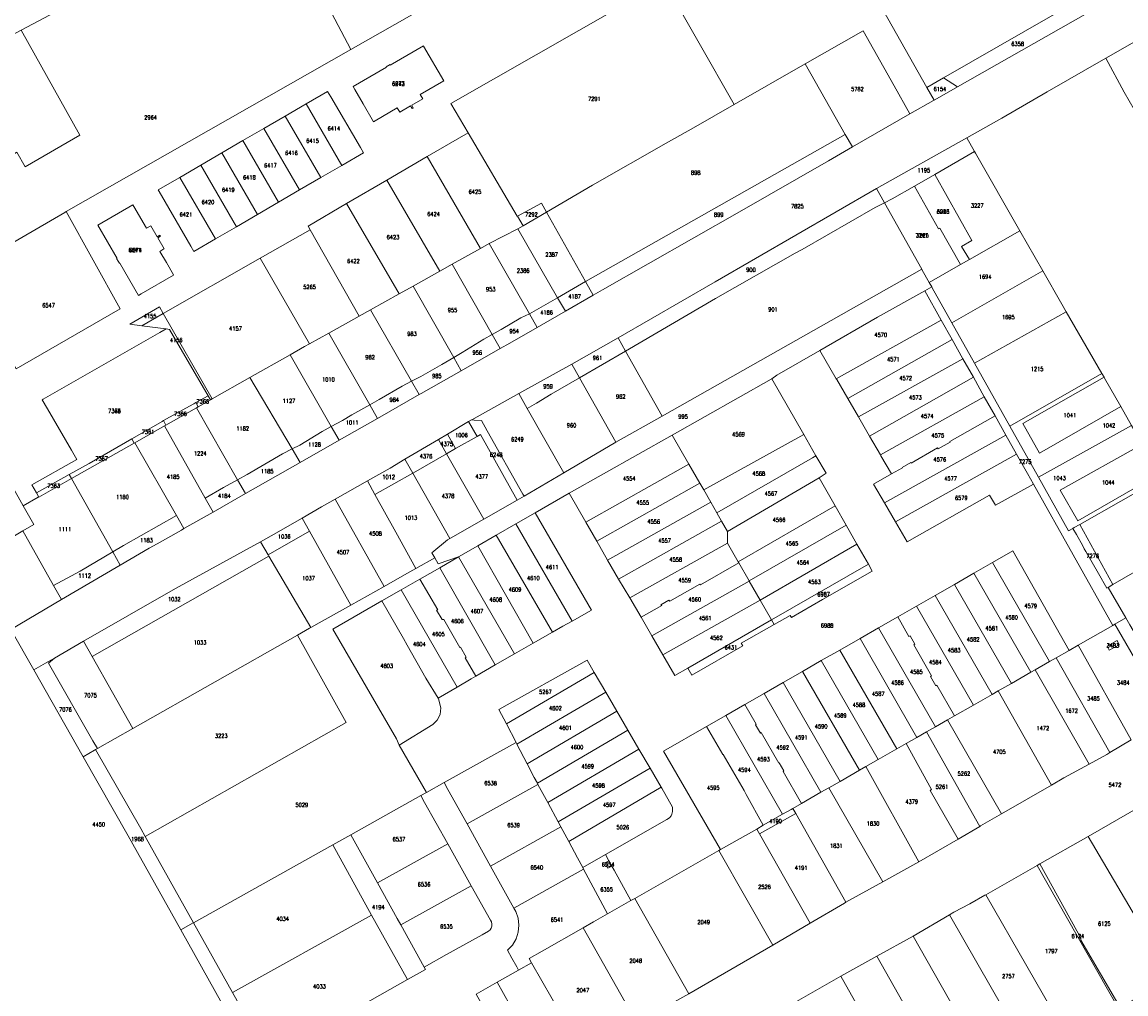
# Model space of a CAD drawing. Header units: metres. Extents: x 3 to 114181, y 112716 to 476231.
# Tile 13 of 90: x 111689 to 111961, y 475085 to 475324. Entities that reach past the tile are written whole.
import ezdxf
from ezdxf.enums import TextEntityAlignment as Align

# ---------------------------------------------------------------- set-up
doc = ezdxf.new("R2010")
doc.units = ezdxf.units.M
doc.header["$MEASUREMENT"] = 0
doc.layers.add('Kadasterperceelnummers', color=14, linetype='Continuous', lineweight=0)
doc.layers.add('Kadasterpercelen', color=14, linetype='Continuous', lineweight=13)
doc.styles.add('Style-STANDARD', font='STANDARD.shx')

msp = doc.modelspace()

# ---------------------------------------------------------------- linework, layer by layer
at = {"layer": 'Kadasterpercelen', "linetype": 'Continuous', "flags": 128}
for points in [[(111792.31, 475392.18), (111752.15, 475370), (111758.55, 475358.83), (111750.02, 475354.18), (111759.71, 475336.96), (111769.83, 475317.58), (111835.49, 475354.94), (111815.51, 475391.63), (111806.76, 475392.41), (111796.76, 475392.68)], [(111700.38, 475371.12), (111604.04, 475319.21), (111622.74, 475286.05), (111674.34, 475314.75), (111688.66, 475322.35), (111717.64, 475337.75), (111712.5, 475347.69)], [(111699.41, 475277.5), (111699.72, 475277.67), (111769.83, 475317.58), (111759.71, 475336.96), (111750.02, 475354.18), (111749.59, 475354.96), (111717.89, 475337.25), (111717.64, 475337.75), (111688.66, 475322.35), (111703.1, 475296.52), (111689.62, 475288.69), (111687.59, 475292.3), (111683.37, 475289.68), (111682.95, 475290.3), (111635.46, 475263.49), (111638.11, 475258.79), (111645.31, 475246.77), (111667.54, 475259)], [(111927.52, 475339.7), (111921.25, 475336.16), (111917.87, 475341.91), (111898.97, 475330.99), (111911.75, 475308.27), (111915.87, 475310.62), (111949, 475329.55), (111944.13, 475338.15), (111939.43, 475346.42), (111938.41, 475345.85), (111937.73, 475345.47)], [(111810.91, 475276.54), (111816.82, 475279.77), (111818.06, 475277.58), (111829.38, 475284.21), (111847.55, 475294.52), (111854.28, 475298.35), (111864.32, 475304.08), (111847.07, 475334.36), (111794.52, 475304.29), (111798.75, 475297.12), (111810.87, 475276.6)], [(111919.32, 475308.39), (111950.82, 475326.34), (111949, 475329.55), (111915.87, 475310.62)], [(111689.62, 475288.69), (111703.1, 475296.52), (111688.66, 475322.35), (111674.34, 475314.75), (111622.74, 475286.05), (111635.46, 475263.49), (111682.95, 475290.3), (111683.37, 475289.68), (111687.59, 475292.3)], [(111896.04, 475322.17), (111903.72, 475308.62), (111907.6, 475301.73), (111893.46, 475293.62), (111891.65, 475296.69), (111881.77, 475314.03)], [(111955.82, 475315.5), (111960.41, 475307.13), (111965.28, 475298.55), (111974.16, 475303.82), (111964.66, 475320.5)], [(111779.57, 475313.77), (111787.75, 475318.53), (111787.79, 475318.46), (111792.76, 475309.91), (111786.97, 475306.53), (111787.57, 475305.48), (111784.87, 475303.91), (111785.25, 475303.23), (111785.12, 475303.16), (111784.98, 475303.07), (111784.59, 475303.73), (111781.89, 475302.15), (111781.28, 475303.2), (111775.84, 475300.04), (111775.48, 475299.83), (111772.92, 475304.21), (111770.85, 475307.75), (111770.44, 475308.45), (111778.62, 475313.22), (111778.56, 475313.31), (111779.52, 475313.87)], [(111779.52, 475313.87), (111778.56, 475313.31), (111778.62, 475313.22), (111770.44, 475308.45), (111770.85, 475307.75), (111772.92, 475304.21), (111775.48, 475299.83), (111775.84, 475300.04), (111781.28, 475303.2), (111781.89, 475302.15), (111784.59, 475303.73), (111784.98, 475303.07), (111785.12, 475303.16), (111785.25, 475303.23), (111784.87, 475303.91), (111787.57, 475305.48), (111786.97, 475306.53), (111792.76, 475309.91), (111787.79, 475318.46), (111787.75, 475318.53), (111779.57, 475313.77)], [(111881.77, 475314.03), (111864.32, 475304.08), (111854.28, 475298.35), (111847.55, 475294.52), (111829.38, 475284.21), (111818.06, 475277.58), (111827.71, 475260.46), (111891.65, 475296.69)], [(111913.54, 475305.1), (111916.61, 475306.84), (111919.32, 475308.39), (111915.87, 475310.62), (111911.75, 475308.27)], [(111758.83, 475304.21), (111764.13, 475307.29), (111764.94, 475305.91), (111772.2, 475293.5), (111772.97, 475292.18), (111767.63, 475289.07)], [(111753.65, 475301.2), (111758.83, 475304.21), (111767.63, 475289.07), (111762.43, 475286.05)], [(111753.65, 475301.2), (111762.43, 475286.05), (111757.25, 475283.03), (111748.45, 475298.17)], [(111743.27, 475295.16), (111752.05, 475280.01), (111757.25, 475283.03), (111748.45, 475298.17)], [(111743.27, 475295.16), (111752.05, 475280.01), (111746.89, 475277), (111738.08, 475292.14)], [(111811.04, 475273.47), (111803.96, 475269.83), (111801.83, 475268.64), (111788.68, 475291.25), (111798.75, 475297.12), (111810.87, 475276.6), (111810.91, 475276.54), (111812.29, 475274.2)], [(111893.46, 475293.62), (111891.65, 475296.69), (111827.71, 475260.46), (111829.59, 475257.12), (111831.9, 475258.45), (111865.57, 475277.61), (111887.54, 475290.22)], [(111908.71, 475283.98), (111913.74, 475286.86), (111923.54, 475292.48), (111921.62, 475295.83), (111899.34, 475283.39), (111901.32, 475279.87), (111903.23, 475280.84)], [(111923.54, 475292.48), (111923.74, 475292.11), (111934.68, 475272.99), (111922.26, 475265.91), (111920.32, 475269.11), (111922.87, 475270.58), (111913.74, 475286.86)], [(111732.9, 475289.12), (111741.68, 475273.97), (111746.89, 475277), (111738.08, 475292.14)], [(111788.68, 475291.25), (111801.83, 475268.64), (111794.85, 475264.75), (111791.8, 475263.05), (111778.73, 475285.46)], [(111732.9, 475289.12), (111741.68, 475273.97), (111736.5, 475270.95), (111727.72, 475286.11)], [(111727.72, 475286.11), (111736.5, 475270.95), (111731.18, 475267.85), (111730.41, 475269.18), (111723.2, 475281.62), (111722.39, 475283.01)], [(111791.8, 475263.05), (111785.18, 475259.36), (111781.77, 475257.45), (111768.79, 475279.66), (111778.73, 475285.46)], [(111913.74, 475286.86), (111908.71, 475283.98), (111914.67, 475273.45), (111914.95, 475273.63), (111920.08, 475264.67), (111922.26, 475265.91), (111920.32, 475269.11), (111922.87, 475270.58)], [(111913.74, 475286.86), (111922.87, 475270.58), (111920.32, 475269.11), (111922.26, 475265.91), (111920.08, 475264.67), (111914.95, 475273.63), (111914.67, 475273.45), (111908.71, 475283.98)], [(111899.34, 475283.39), (111859.58, 475260.39), (111835.75, 475246.58), (111837.53, 475243.35), (111859.73, 475256.28), (111879.36, 475267.46), (111881.01, 475268.36), (111899.02, 475278.69), (111901.32, 475279.87)], [(111901.32, 475279.87), (111910.5, 475263.53), (111910.65, 475263.26), (111912.34, 475260.26), (111920.08, 475264.67), (111914.95, 475273.63), (111914.67, 475273.45), (111908.71, 475283.98), (111903.23, 475280.84)], [(111903.23, 475280.84), (111908.71, 475283.98), (111914.67, 475273.45), (111914.95, 475273.63), (111920.08, 475264.67), (111912.34, 475260.26), (111910.65, 475263.26), (111910.5, 475263.53), (111901.32, 475279.87)], [(111716.14, 475279.37), (111716.37, 475278.97), (111719.5, 475273.58), (111720.55, 475274.19), (111722.13, 475271.49), (111722.8, 475271.87), (111722.88, 475271.74), (111722.96, 475271.6), (111722.31, 475271.2), (111723.88, 475268.51), (111723.83, 475268.48), (111722.83, 475267.89), (111724.43, 475265.15), (111726.21, 475262.1), (111726.14, 475262.06), (111718.22, 475257.43), (111717.57, 475257.05), (111712.93, 475265.01), (111712.85, 475264.96), (111712.52, 475265.51), (111712.17, 475266.11), (111712.26, 475266.17), (111707.49, 475274.35)], [(111707.49, 475274.35), (111712.26, 475266.17), (111712.17, 475266.11), (111712.52, 475265.51), (111712.85, 475264.96), (111712.93, 475265.01), (111717.57, 475257.05), (111718.22, 475257.43), (111726.14, 475262.06), (111726.21, 475262.1), (111724.43, 475265.15), (111722.83, 475267.89), (111723.83, 475268.48), (111723.88, 475268.51), (111722.31, 475271.2), (111722.96, 475271.6), (111722.88, 475271.74), (111722.8, 475271.87), (111722.13, 475271.49), (111720.55, 475274.19), (111719.5, 475273.58), (111716.37, 475278.97), (111716.14, 475279.37)], [(111768.79, 475279.66), (111781.77, 475257.45), (111774.7, 475253.51), (111771.9, 475251.95), (111759.85, 475273.17), (111759.31, 475274.14)], [(111810.91, 475276.54), (111816.82, 475279.77), (111818.06, 475277.58), (111812.29, 475274.2)], [(111901.32, 475279.87), (111899.02, 475278.69), (111881.01, 475268.36), (111879.36, 475267.46), (111859.73, 475256.28), (111837.53, 475243.35), (111846.56, 475227.34), (111910.5, 475263.53)], [(111699.72, 475277.67), (111699.41, 475277.5), (111667.54, 475259), (111645.31, 475246.77), (111646.07, 475245.47), (111649.27, 475239.77), (111652.57, 475233.9), (111653.01, 475233.09), (111653.89, 475231.53), (111654.7, 475232), (111652.08, 475236.66), (111649.74, 475240.8), (111677.12, 475256.62), (111678.92, 475253.54), (111682.12, 475248.04), (111687.4, 475238.96), (111713.05, 475253.73)], [(111812.29, 475274.2), (111818.06, 475277.58), (111827.71, 475260.46), (111820.78, 475256.49), (111811.04, 475273.47)], [(111803.96, 475269.83), (111813.87, 475252.53), (111820.78, 475256.49), (111811.04, 475273.47)], [(111759.85, 475273.17), (111747.56, 475266.18), (111759.65, 475245.11), (111764.45, 475247.79), (111771.9, 475251.95)], [(111934.68, 475272.99), (111940.35, 475263.07), (111917.93, 475250.31), (111913.1, 475258.91), (111912.97, 475259.13), (111912.34, 475260.26), (111920.08, 475264.67), (111922.26, 475265.91)], [(111801.83, 475268.64), (111803.96, 475269.83), (111813.87, 475252.53), (111811.77, 475251.49), (111806.86, 475248.62), (111804.67, 475247.41), (111794.85, 475264.75)], [(111747.56, 475266.18), (111723.66, 475252.57), (111735.69, 475231.56), (111744.96, 475236.81), (111754.88, 475242.42), (111758.48, 475244.46), (111759.65, 475245.11)], [(111791.8, 475263.05), (111785.18, 475259.36), (111795.2, 475241.79), (111797.27, 475243.03), (111802.6, 475246.27), (111804.67, 475247.41), (111794.85, 475264.75)], [(111823.67, 475208.33), (111849.06, 475222.67), (111873.45, 475236.44), (111873.59, 475236.52), (111874.83, 475237.41), (111885.38, 475243.5), (111899.6, 475251.71), (111911.27, 475258.18), (111912.97, 475259.13), (111912.34, 475260.26), (111910.65, 475263.26), (111910.5, 475263.53), (111846.56, 475227.34), (111835.17, 475220.91), (111822.3, 475213.37), (111812.55, 475207.65), (111810.87, 475206.66), (111802.59, 475201.95), (111794.41, 475197.31), (111794.27, 475197.23), (111793.69, 475196.9), (111789.85, 475193.66), (111790.54, 475192.41), (111791.36, 475190.92), (111796.39, 475192.66), (111801.15, 475195.4), (111805.7, 475198.01), (111810.54, 475200.79), (111815.27, 475203.51)], [(111940.35, 475263.07), (111945.02, 475254.91), (111946.11, 475253.03), (111923.54, 475240.33), (111917.93, 475250.31)], [(111829.59, 475257.12), (111822.71, 475253.16), (111820.78, 475256.49), (111827.71, 475260.46)], [(111781.77, 475257.45), (111774.7, 475253.51), (111784.81, 475235.91), (111787.09, 475237.05), (111792.25, 475240.03), (111795.2, 475241.79), (111785.18, 475259.36)], [(111885.38, 475243.5), (111899.6, 475251.71), (111911.27, 475258.18), (111915.33, 475250.95), (111889.46, 475236.49)], [(111957.55, 475175.79), (111958.07, 475176.09), (111960.77, 475177.64), (111956.43, 475185.13), (111956.11, 475184.95), (111954.05, 475188.57), (111950.96, 475193.96), (111950.56, 475194.66), (111950.16, 475195.36), (111948.6, 475198.16), (111947.71, 475199.69), (111946.69, 475199.11), (111939.3, 475212.26), (111932.24, 475224.84), (111923.54, 475240.33), (111917.93, 475250.31), (111913.1, 475258.91), (111912.97, 475259.13), (111911.27, 475258.18), (111915.33, 475250.95), (111918, 475246.21), (111920.66, 475241.47), (111923.22, 475236.92), (111925.91, 475232.11), (111928.56, 475227.41), (111931.21, 475222.67), (111933.86, 475217.96), (111936.55, 475213.17), (111938.03, 475210.54)], [(111820.78, 475256.49), (111813.87, 475252.53), (111815.78, 475249.18), (111822.71, 475253.16)], [(111715.42, 475249.98), (111718.4, 475249.58), (111723.66, 475252.57), (111722.71, 475254.25)], [(111723.66, 475252.57), (111718.4, 475249.58), (111724.32, 475248.79), (111724.35, 475248.79), (111725.17, 475248.68), (111734.68, 475232.33), (111734.69, 475232.31), (111735.26, 475231.32), (111735.69, 475231.56)], [(111774.7, 475253.51), (111784.81, 475235.91), (111782.48, 475234.74), (111776.81, 475231.39), (111774.51, 475230.11), (111764.45, 475247.79), (111771.9, 475251.95)], [(111806.64, 475243.95), (111804.67, 475247.41), (111806.86, 475248.62), (111811.77, 475251.49), (111813.87, 475252.53), (111815.78, 475249.18), (111809, 475245.29)], [(111923.54, 475240.33), (111946.11, 475253.03), (111954.91, 475237.8), (111932.24, 475224.84)], [(111889.55, 475236.34), (111892.26, 475231.67), (111918, 475246.21), (111915.33, 475250.95), (111889.46, 475236.49)], [(111729.18, 475229.25), (111723.69, 475226.21), (111723.35, 475226.02), (111716.05, 475221.83), (111715.9, 475221.74), (111705.39, 475215.7), (111700.47, 475212.93), (111700.46, 475212.92), (111692.43, 475208.4), (111691.3, 475210.4), (111702.37, 475216.64), (111701.01, 475218.97), (111695.12, 475229.09), (111693.8, 475231.36), (111694.08, 475231.53), (111722.84, 475247.92), (111724.35, 475248.79), (111725.17, 475248.68), (111734.68, 475232.33), (111734.69, 475232.31), (111731.7, 475230.65), (111731.18, 475230.36)], [(111731.7, 475230.65), (111734.69, 475232.31), (111734.68, 475232.33), (111725.17, 475248.68), (111724.35, 475248.79), (111722.84, 475247.92), (111694.08, 475231.53), (111693.8, 475231.36), (111695.12, 475229.09), (111701.01, 475218.97), (111702.37, 475216.64), (111691.3, 475210.4), (111692.43, 475208.4), (111700.46, 475212.92), (111700.47, 475212.93), (111705.39, 475215.7), (111715.9, 475221.74), (111716.05, 475221.83), (111723.35, 475226.02), (111723.69, 475226.21), (111729.18, 475229.25), (111731.18, 475230.36)], [(111764.45, 475247.79), (111759.65, 475245.11), (111758.48, 475244.46), (111754.88, 475242.42), (111765.01, 475224.76), (111767.78, 475226.29), (111770.14, 475227.68), (111774.51, 475230.11)], [(111795.2, 475241.79), (111797.06, 475238.52), (111806.64, 475243.95), (111804.67, 475247.41), (111802.6, 475246.27), (111797.27, 475243.03)], [(111835.75, 475246.58), (111837.53, 475243.35), (111826.22, 475236.73), (111824.31, 475240.1)], [(111892.26, 475231.67), (111918, 475246.21), (111920.66, 475241.47), (111894.89, 475227.14)], [(111927.23, 475207.89), (111906.95, 475196.41), (111904.07, 475201.31), (111901.32, 475205.96), (111898.62, 475210.55), (111903.06, 475213.08), (111900.45, 475217.58), (111900.32, 475217.79), (111897.63, 475222.42), (111895, 475226.95), (111894.89, 475227.14), (111892.26, 475231.67), (111889.55, 475236.34), (111889.46, 475236.49), (111885.38, 475243.5), (111874.83, 475237.41), (111873.59, 475236.52), (111881.45, 475222.82), (111884.45, 475217.59), (111886.93, 475213.26), (111885.2, 475212.15), (111889.17, 475205.2), (111891.85, 475200.5), (111894.54, 475195.8), (111897.38, 475190.84), (111898.32, 475189.17), (111886.07, 475182.16), (111878.4, 475177.73), (111878.1, 475178.27), (111874.13, 475176.06), (111866.02, 475171.41), (111866.41, 475170.74), (111853.87, 475163.56), (111852.88, 475165.29), (111849.68, 475163.44), (111846.73, 475168.54), (111844.02, 475173.22), (111841.36, 475177.81), (111838.59, 475182.56), (111835.82, 475187.2), (111833.13, 475191.89), (111830.44, 475196.57), (111827.75, 475201.25), (111823.67, 475208.33), (111815.27, 475203.51), (111829.13, 475179.52), (111824.37, 475176.87), (111822.07, 475175.59), (111819.53, 475174.14), (111814.78, 475171.42), (111810.14, 475168.76), (111805.4, 475166.05), (111800.64, 475163.32), (111799.47, 475162.65), (111796.04, 475160.62), (111791.41, 475157.88), (111791.49, 475157.73), (111792, 475155.49), (111791.83, 475153.83), (111791.15, 475152.47), (111790.04, 475151.37), (111781.79, 475146.32), (111788.48, 475134.66), (111792.82, 475137.09), (111806.53, 475144.75), (111810.55, 475146.99), (111808.17, 475151.55), (111806.34, 475155.06), (111828.05, 475167.27), (111829.82, 475164.24), (111832.65, 475159.39), (111835.38, 475154.71), (111838.11, 475150.02), (111840.84, 475145.34), (111843.57, 475140.65), (111846.31, 475135.97), (111846.44, 475135.75), (111849.08, 475131.07), (111849.1, 475130.82), (111849.13, 475129.97), (111848.96, 475129.34), (111848.8, 475128.93), (111848.37, 475128.41), (111847.7, 475128.03), (111832.57, 475119.4), (111833.45, 475117.83), (111833.49, 475117.75), (111834.18, 475116.51), (111834.7, 475115.57), (111838.87, 475108.03), (111839.82, 475108.57), (111860.56, 475120.35), (111860.97, 475120.58), (111846.91, 475144.86), (111857.47, 475150.91), (111862.21, 475153.63), (111866.9, 475156.31), (111871.66, 475159.04), (111876.38, 475161.74), (111881.14, 475164.47), (111885.77, 475167.12), (111890.32, 475169.72), (111895.3, 475172.58), (111899.85, 475175.18), (111904.58, 475177.89), (111909.21, 475180.54), (111913.83, 475183.19), (111918.56, 475185.9), (111923.34, 475188.64), (111927.97, 475191.29), (111932.91, 475194.12), (111946.79, 475169.64), (111949.02, 475170.91), (111957.55, 475175.79), (111938.03, 475210.54), (111928.67, 475205.39)], [(111765.01, 475224.76), (111762.8, 475223.53), (111757.28, 475220.21), (111755.37, 475219.25), (111744.96, 475236.81), (111754.88, 475242.42)], [(111795.2, 475241.79), (111792.25, 475240.03), (111787.09, 475237.05), (111784.81, 475235.91), (111786.7, 475232.63), (111787.18, 475232.91), (111797.06, 475238.52)], [(111835.17, 475220.91), (111826.22, 475236.73), (111837.53, 475243.35), (111846.56, 475227.34)], [(111894.89, 475227.14), (111895, 475226.95), (111897.63, 475222.42), (111923.22, 475236.92), (111920.66, 475241.47)], [(111826.22, 475236.73), (111824.31, 475240.1), (111811.26, 475232.89), (111813.34, 475229.18), (111815.62, 475230.51), (111819.25, 475232.77)], [(111731.8, 475229.36), (111732.26, 475229.62), (111735.26, 475231.32), (111735.69, 475231.56), (111744.96, 475236.81), (111755.37, 475219.25), (111752.99, 475218.05), (111744.3, 475212.95), (111741.96, 475211.65)], [(111776.41, 475226.78), (111774.51, 475230.11), (111776.81, 475231.39), (111782.48, 475234.74), (111784.81, 475235.91), (111786.7, 475232.63)], [(111835.17, 475220.91), (111826.22, 475236.73), (111819.25, 475232.77), (111815.62, 475230.51), (111813.34, 475229.18), (111822.3, 475213.37)], [(111873.59, 475236.52), (111873.45, 475236.44), (111849.06, 475222.67), (111853.16, 475215.51), (111855.84, 475210.82), (111856.79, 475209.16), (111881.45, 475222.82)], [(111897.63, 475222.42), (111923.22, 475236.92), (111925.91, 475232.11), (111900.32, 475217.79)], [(111932.24, 475224.84), (111954.91, 475237.8), (111955.44, 475236.89), (111935.38, 475225.5), (111939.5, 475218.17), (111959.56, 475229.69), (111962.22, 475225.04), (111939.3, 475212.26)], [(111959.56, 475229.69), (111939.5, 475218.17), (111935.38, 475225.5), (111955.44, 475236.89), (111955.57, 475236.66)], [(111822.3, 475213.37), (111813.34, 475229.18), (111811.26, 475232.89), (111799.65, 475226.45), (111799.56, 475226.4), (111800.28, 475226.37), (111802.05, 475226.29), (111803.48, 475223.74), (111812.27, 475208.15), (111812.55, 475207.65)], [(111723.69, 475226.21), (111724.3, 475225.12), (111731.8, 475229.36), (111732.26, 475229.62), (111731.7, 475230.65), (111731.18, 475230.36), (111729.18, 475229.25)], [(111732.26, 475229.62), (111731.7, 475230.65), (111734.69, 475232.31), (111735.26, 475231.32)], [(111774.51, 475230.11), (111770.14, 475227.68), (111767.78, 475226.29), (111765.01, 475224.76), (111766.95, 475221.39), (111776.41, 475226.78)], [(111900.32, 475217.79), (111900.45, 475217.58), (111903.06, 475213.08), (111905.75, 475214.6), (111905.68, 475214.71), (111907.8, 475215.91), (111907.88, 475215.78), (111914.39, 475219.48), (111914.52, 475219.26), (111917.49, 475220.95), (111917.42, 475221.08), (111928.56, 475227.41), (111925.91, 475232.11)], [(111724.3, 475225.12), (111723.98, 475224.94), (111733.99, 475207.16), (111738.51, 475209.74), (111741.96, 475211.65), (111731.8, 475229.36)], [(111903.06, 475213.08), (111898.62, 475210.55), (111901.32, 475205.96), (111931.21, 475222.67), (111928.56, 475227.41), (111917.42, 475221.08), (111917.49, 475220.95), (111914.52, 475219.26), (111914.39, 475219.48), (111907.88, 475215.78), (111907.8, 475215.91), (111905.68, 475214.71), (111905.75, 475214.6)], [(111723.69, 475226.21), (111724.3, 475225.12), (111723.98, 475224.94), (111716.65, 475220.79), (111716.49, 475220.7), (111715.9, 475221.74), (111716.05, 475221.83), (111723.35, 475226.02)], [(111735.92, 475203.72), (111728.74, 475199.64), (111726.9, 475202.86), (111716.65, 475220.79), (111723.98, 475224.94), (111733.99, 475207.16)], [(111757.35, 475215.92), (111755.37, 475219.25), (111757.28, 475220.21), (111762.8, 475223.53), (111765.01, 475224.76), (111766.95, 475221.39)], [(111798.87, 475225.98), (111800.95, 475222.35), (111795.64, 475219.32), (111793.71, 475222.92)], [(111800.95, 475222.35), (111798.87, 475225.98), (111799.56, 475226.4), (111800.28, 475226.37), (111802.05, 475226.29), (111803.48, 475223.74), (111812.27, 475208.15), (111812.55, 475207.65), (111810.87, 475206.66), (111801.78, 475222.81)], [(111948.08, 475199.9), (111949.44, 475200.68), (111969.62, 475212.17), (111969.07, 475213.09), (111948.96, 475201.55), (111944.58, 475209.11), (111964.87, 475220.41), (111962.22, 475225.04), (111939.3, 475212.26), (111946.69, 475199.11), (111947.71, 475199.69)], [(111715.9, 475221.74), (111705.39, 475215.7), (111700.47, 475212.93), (111701.02, 475211.95), (111716.49, 475220.7)], [(111791.44, 475221.58), (111793.71, 475222.92), (111795.64, 475219.32), (111793.44, 475218.06)], [(111801.78, 475222.81), (111810.87, 475206.66), (111802.59, 475201.95), (111793.44, 475218.06), (111795.64, 475219.32), (111800.95, 475222.35)], [(111823.67, 475208.33), (111827.75, 475201.25), (111853.16, 475215.51), (111849.06, 475222.67)], [(111881.45, 475222.82), (111884.45, 475217.59), (111883.56, 475217.08), (111860.01, 475203.54), (111858.52, 475206.13), (111856.79, 475209.16)], [(111901.32, 475205.96), (111904.07, 475201.31), (111933.86, 475217.96), (111931.21, 475222.67)], [(111701.02, 475211.95), (111711.2, 475193.93), (111713.87, 475195.5), (111726.9, 475202.86), (111716.65, 475220.79), (111716.49, 475220.7)], [(111757.35, 475215.92), (111743.9, 475208.27), (111741.96, 475211.65), (111744.3, 475212.95), (111752.99, 475218.05), (111755.37, 475219.25)], [(111785.11, 475213.31), (111783.2, 475216.69), (111791.44, 475221.58), (111793.44, 475218.06), (111785.26, 475213.4)], [(111964.87, 475220.41), (111968.48, 475214.1), (111969.07, 475213.09), (111948.96, 475201.55), (111944.58, 475209.11)], [(111783.2, 475216.69), (111779.54, 475214.52), (111773.94, 475211.36), (111775.79, 475208), (111785.11, 475213.31)], [(111802.59, 475201.95), (111794.41, 475197.31), (111794.27, 475197.23), (111785.11, 475213.31), (111785.26, 475213.4), (111793.44, 475218.06)], [(111885.2, 475212.15), (111886.93, 475213.26), (111884.45, 475217.59), (111883.56, 475217.08), (111860.01, 475203.54), (111861.21, 475201.44), (111862.65, 475198.92)], [(111904.07, 475201.31), (111906.95, 475196.41), (111927.23, 475207.89), (111928.67, 475205.39), (111938.03, 475210.54), (111936.55, 475213.17), (111933.86, 475217.96)], [(111827.75, 475201.25), (111853.16, 475215.51), (111855.84, 475210.82), (111830.44, 475196.57)], [(111692.87, 475207.34), (111692.99, 475207.4), (111701.02, 475211.95), (111711.2, 475193.93), (111703.14, 475189.19), (111696.63, 475185.66), (111689.05, 475199.08), (111691.74, 475200.68), (111689.15, 475205.24)], [(111692.43, 475208.4), (111700.46, 475212.92), (111700.47, 475212.93), (111701.02, 475211.95), (111692.99, 475207.4)], [(111735.92, 475203.72), (111743.9, 475208.27), (111741.96, 475211.65), (111738.51, 475209.74), (111733.99, 475207.16)], [(111785.89, 475189.8), (111783.08, 475188.22), (111778.05, 475185.4), (111766.02, 475206.9), (111773.94, 475211.36), (111775.79, 475208), (111780.91, 475198.72)], [(111785.11, 475213.31), (111775.79, 475208), (111780.91, 475198.72), (111785.89, 475189.8), (111790.54, 475192.41), (111789.85, 475193.66), (111793.69, 475196.9), (111794.27, 475197.23)], [(111830.44, 475196.57), (111855.84, 475210.82), (111856.79, 475209.16), (111858.52, 475206.13), (111833.13, 475191.89)], [(111885.2, 475212.15), (111862.65, 475198.92), (111862.64, 475196.03), (111865.29, 475191.43), (111889.17, 475205.2)], [(111957.62, 475185.83), (111949.44, 475200.68), (111969.62, 475212.17), (111978.15, 475197.68)], [(111689.15, 475205.24), (111691.74, 475200.68), (111689.05, 475199.08), (111676.32, 475191.5), (111670.68, 475201.48), (111686.33, 475210.21)], [(111686.33, 475210.21), (111670.68, 475201.48), (111676.32, 475191.5), (111689.05, 475199.08), (111691.74, 475200.68), (111689.15, 475205.24)], [(111778.05, 475185.4), (111769.83, 475180.79), (111759.66, 475198.99), (111757.84, 475202.24), (111762.62, 475204.98), (111766.02, 475206.9)], [(111833.13, 475191.89), (111858.52, 475206.13), (111860.01, 475203.54), (111861.21, 475201.44), (111835.82, 475187.2)], [(111713.06, 475190.66), (111720.17, 475194.84), (111722.12, 475195.87), (111728.11, 475199.28), (111728.74, 475199.64), (111726.9, 475202.86), (111713.87, 475195.5), (111711.2, 475193.93)], [(111829.13, 475179.52), (111815.27, 475203.51), (111810.54, 475200.79), (111824.37, 475176.87)], [(111889.17, 475205.2), (111865.29, 475191.43), (111865.43, 475191.18), (111867.99, 475186.74), (111891.85, 475200.5)], [(111757.84, 475202.24), (111759.66, 475198.99), (111749.48, 475193.16), (111747.57, 475196.39), (111750.25, 475197.88)], [(111824.37, 475176.87), (111810.54, 475200.79), (111805.7, 475198.01), (111819.53, 475174.14), (111822.07, 475175.59)], [(111835.82, 475187.2), (111861.21, 475201.44), (111862.65, 475198.92), (111862.64, 475196.03), (111838.59, 475182.56)], [(111891.85, 475200.5), (111894.54, 475195.8), (111870.69, 475182.04), (111868.02, 475186.68), (111867.99, 475186.74)], [(111957.62, 475185.83), (111956.43, 475185.13), (111956.11, 475184.95), (111954.05, 475188.57), (111950.96, 475193.96), (111950.56, 475194.66), (111950.16, 475195.36), (111948.6, 475198.16), (111947.71, 475199.69), (111948.08, 475199.9), (111949.44, 475200.68)], [(111759.66, 475198.99), (111769.83, 475180.79), (111760, 475175.28), (111749.68, 475192.81), (111749.48, 475193.16)], [(111819.53, 475174.14), (111814.78, 475171.42), (111801.15, 475195.4), (111805.7, 475198.01)], [(111957.62, 475185.83), (111978.15, 475197.68), (111978.37, 475197.31), (111985.86, 475183.61), (111987.22, 475181.28), (111965.87, 475168.94), (111961.77, 475175.92), (111960.77, 475177.64), (111956.43, 475185.13)], [(111749.68, 475192.81), (111749.48, 475193.16), (111747.57, 475196.39), (111741.78, 475193.17), (111726.7, 475184.92), (111704.03, 475171.88), (111706.16, 475168.11)], [(111814.78, 475171.42), (111810.14, 475168.76), (111796.39, 475192.66), (111801.15, 475195.4)], [(111838.59, 475182.56), (111862.64, 475196.03), (111865.29, 475191.43), (111865.43, 475191.18), (111855.99, 475185.8), (111855.82, 475185.96), (111848.44, 475181.76), (111848.18, 475181.99), (111846.26, 475180.9), (111846.5, 475180.7), (111841.36, 475177.81)], [(111897.38, 475190.84), (111894.54, 475195.8), (111870.69, 475182.04), (111870.71, 475182), (111873.47, 475177.21)], [(111711.2, 475193.93), (111713.06, 475190.66), (111698.61, 475182.16), (111696.63, 475185.66), (111703.14, 475189.19)], [(111749.68, 475192.81), (111706.16, 475168.11), (111716.18, 475150.41), (111756.7, 475173.41), (111759.67, 475175.09), (111760, 475175.28)], [(111788.48, 475134.66), (111787.11, 475133.9), (111769.84, 475124.25), (111765.41, 475121.77), (111731.1, 475102.6), (111719.22, 475123.82), (111768.75, 475151.88), (111756.7, 475173.41), (111759.67, 475175.09), (111760, 475175.28), (111769.83, 475180.79), (111778.05, 475185.4), (111783.08, 475188.22), (111785.89, 475189.8), (111790.54, 475192.41), (111791.36, 475190.92), (111796.39, 475192.66), (111791.77, 475190.01), (111786.88, 475187.21), (111782.3, 475184.58), (111777.52, 475181.83), (111765.46, 475174.9), (111781.09, 475147.84), (111781.79, 475146.32)], [(111810.14, 475168.76), (111796.39, 475192.66), (111791.77, 475190.01), (111805.4, 475166.05)], [(111946.79, 475169.64), (111932.91, 475194.12), (111927.97, 475191.29), (111942, 475166.9), (111943.63, 475167.84)], [(111800.64, 475163.32), (111798.05, 475167.82), (111798.29, 475168.01), (111796.91, 475170.44), (111796.74, 475170.33), (111792.77, 475177.25), (111792.4, 475177.24), (111790.98, 475179.51), (111791.3, 475179.66), (111786.88, 475187.21), (111791.77, 475190.01), (111805.4, 475166.05)], [(111841.36, 475177.81), (111846.5, 475180.7), (111846.26, 475180.9), (111848.18, 475181.99), (111848.44, 475181.76), (111855.82, 475185.96), (111855.99, 475185.8), (111865.43, 475191.18), (111867.99, 475186.74), (111868.02, 475186.68), (111844.02, 475173.22)], [(111897.38, 475190.84), (111898.32, 475189.17), (111886.07, 475182.16), (111878.4, 475177.73), (111878.1, 475178.27), (111874.13, 475176.06), (111873.47, 475177.21)], [(111927.97, 475191.29), (111923.34, 475188.64), (111937.37, 475164.26), (111938.43, 475164.86), (111942, 475166.9)], [(111800.64, 475163.32), (111799.47, 475162.65), (111796.04, 475160.62), (111782.3, 475184.58), (111786.88, 475187.21), (111791.3, 475179.66), (111790.98, 475179.51), (111792.4, 475177.24), (111792.77, 475177.25), (111796.74, 475170.33), (111796.91, 475170.44), (111798.29, 475168.01), (111798.05, 475167.82)], [(111844.02, 475173.22), (111846.73, 475168.54), (111870.71, 475182), (111870.69, 475182.04), (111868.02, 475186.68)], [(111923.34, 475188.64), (111937.37, 475164.26), (111932.58, 475161.52), (111918.56, 475185.9)], [(111791.41, 475157.88), (111788.34, 475162.84), (111783.72, 475170.97), (111782.87, 475172.58), (111777.52, 475181.83), (111782.3, 475184.58), (111796.04, 475160.62)], [(111918.56, 475185.9), (111913.83, 475183.19), (111927.85, 475158.82), (111929.35, 475159.67), (111932.58, 475161.52)], [(111791.41, 475157.88), (111788.34, 475162.84), (111783.72, 475170.97), (111782.87, 475172.58), (111777.52, 475181.83), (111765.46, 475174.9), (111781.09, 475147.84), (111781.79, 475146.32), (111790.04, 475151.37), (111791.15, 475152.47), (111791.83, 475153.83), (111792, 475155.49), (111791.49, 475157.73)], [(111873.47, 475177.21), (111870.71, 475182), (111846.73, 475168.54), (111849.68, 475163.44), (111852.88, 475165.29)], [(111913.83, 475183.19), (111909.21, 475180.54), (111923.23, 475156.17), (111927.85, 475158.82)], [(111909.21, 475180.54), (111904.58, 475177.89), (111907.35, 475173.08), (111907.63, 475173.24), (111908.84, 475171.15), (111908.55, 475170.99), (111912.94, 475163.39), (111912.67, 475163.23), (111913.99, 475160.94), (111914.23, 475161.08), (111918.59, 475153.52), (111923.23, 475156.17)], [(111852.88, 475165.29), (111873.47, 475177.21), (111874.13, 475176.06), (111866.02, 475171.41), (111866.41, 475170.74), (111853.87, 475163.56)], [(111904.58, 475177.89), (111907.35, 475173.08), (111907.63, 475173.24), (111908.84, 475171.15), (111908.55, 475170.99), (111912.94, 475163.39), (111912.67, 475163.23), (111913.99, 475160.94), (111914.23, 475161.08), (111918.59, 475153.52), (111916.87, 475152.54), (111913.87, 475150.82), (111899.85, 475175.18)], [(111974.25, 475154.71), (111965.87, 475168.94), (111961.77, 475175.92), (111960.77, 475177.64), (111958.07, 475176.09), (111971.35, 475153.11), (111973.05, 475154.04)], [(111707.42, 475145.45), (111716.18, 475150.41), (111756.7, 475173.41), (111768.75, 475151.88), (111719.22, 475123.82), (111718.12, 475125.79), (111706.99, 475145.21)], [(111899.85, 475175.18), (111913.87, 475150.82), (111911.72, 475149.59), (111909.31, 475148.22), (111895.3, 475172.58)], [(111704.03, 475171.88), (111706.16, 475168.11), (111716.18, 475150.41), (111707.42, 475145.45), (111706.32, 475147.36), (111695.34, 475166.48), (111696.38, 475167.35), (111696.87, 475167.76)], [(111895.3, 475172.58), (111909.31, 475148.22), (111906.63, 475146.68), (111904.33, 475145.37), (111890.32, 475169.72)], [(111949.02, 475170.91), (111962.08, 475147.6), (111956.86, 475144.5), (111943.63, 475167.84), (111946.79, 475169.64)], [(111956.15, 475170.71), (111958.62, 475172.04), (111959.15, 475171.01), (111956.66, 475169.66)], [(111691.75, 475164.82), (111703.91, 475143.46), (111706.71, 475145.05), (111706.99, 475145.21), (111707.42, 475145.45), (111706.32, 475147.36), (111695.34, 475166.48), (111696.38, 475167.35), (111696.87, 475167.76), (111694.62, 475166.47)], [(111808.17, 475151.55), (111829.82, 475164.24), (111828.05, 475167.27), (111806.34, 475155.06)], [(111890.32, 475169.72), (111904.33, 475145.37), (111899.78, 475142.77), (111885.77, 475167.12)], [(111956.86, 475144.5), (111943.63, 475167.84), (111942, 475166.9), (111938.43, 475164.86), (111951.76, 475141.65), (111956.08, 475144.03)], [(111885.77, 475167.12), (111899.78, 475142.77), (111896.75, 475141.04), (111895.15, 475140.12), (111881.14, 475164.47)], [(111938.43, 475164.86), (111951.76, 475141.65), (111945.55, 475138.23), (111942.45, 475136.45), (111929.35, 475159.67), (111932.58, 475161.52), (111937.37, 475164.26)], [(111808.17, 475151.55), (111810.55, 475146.99), (111810.74, 475146.62), (111810.78, 475146.55), (111832.65, 475159.39), (111829.82, 475164.24)], [(111881.14, 475164.47), (111895.15, 475140.12), (111890.38, 475137.4), (111876.38, 475161.74)], [(111813.29, 475141.73), (111835.38, 475154.71), (111832.65, 475159.39), (111810.78, 475146.55)], [(111876.38, 475161.74), (111890.38, 475137.4), (111887.63, 475135.82), (111885.67, 475134.7), (111871.66, 475159.04)], [(111929.35, 475159.67), (111927.85, 475158.82), (111923.23, 475156.17), (111918.59, 475153.52), (111916.87, 475152.54), (111930.15, 475129.37), (111942.45, 475136.45)], [(111871.66, 475159.04), (111885.67, 475134.7), (111880.9, 475131.98), (111876.35, 475139.85), (111876.53, 475140.03), (111875.4, 475141.98), (111875.28, 475141.86), (111870.92, 475149.39), (111870.77, 475149.24), (111869.57, 475151.31), (111869.72, 475151.45), (111866.9, 475156.31)], [(111815.82, 475136.93), (111838.11, 475150.02), (111835.38, 475154.71), (111813.29, 475141.73), (111815.05, 475138.35)], [(111880.9, 475131.98), (111876.35, 475139.85), (111876.53, 475140.03), (111875.4, 475141.98), (111875.28, 475141.86), (111870.92, 475149.39), (111870.77, 475149.24), (111869.57, 475151.31), (111869.72, 475151.45), (111866.9, 475156.31), (111862.21, 475153.63), (111876.21, 475129.29), (111878.32, 475130.5), (111878.73, 475130.74)], [(111862.21, 475153.63), (111876.21, 475129.29), (111871.46, 475126.58), (111867.24, 475134.14), (111866.72, 475135.11), (111862.15, 475143.06), (111861.6, 475144), (111861.48, 475144.04), (111857.47, 475150.91)], [(111916.87, 475152.54), (111930.15, 475129.37), (111925, 475126.42), (111924.8, 475126.3), (111911.72, 475149.59), (111913.87, 475150.82)], [(111818.39, 475132.16), (111815.96, 475136.66), (111815.82, 475136.93), (111838.11, 475150.02), (111840.84, 475145.34)], [(111857.47, 475150.91), (111861.48, 475144.04), (111861.6, 475144), (111862.15, 475143.06), (111866.72, 475135.11), (111867.24, 475134.14), (111871.46, 475126.58), (111869.84, 475125.65), (111860.97, 475120.58), (111846.91, 475144.86)], [(111924.8, 475126.3), (111919.44, 475123.19), (111912.59, 475135.14), (111912.92, 475135.37), (111906.63, 475146.68), (111909.31, 475148.22), (111911.72, 475149.59)], [(111813.29, 475141.73), (111810.78, 475146.55), (111810.74, 475146.62), (111810.55, 475146.99), (111806.53, 475144.75), (111792.82, 475137.09), (111793.75, 475135.41), (111798.49, 475126.91), (111815.96, 475136.66), (111815.82, 475136.93), (111815.05, 475138.35)], [(111909.83, 475117.62), (111919.44, 475123.19), (111912.59, 475135.14), (111912.92, 475135.37), (111906.63, 475146.68), (111904.33, 475145.37), (111899.78, 475142.77), (111896.75, 475141.04)], [(111706.99, 475145.21), (111706.71, 475145.05), (111703.91, 475143.46), (111714.99, 475124.02), (111727.96, 475100.85), (111731, 475102.55), (111731.1, 475102.6), (111719.22, 475123.82), (111718.12, 475125.79)], [(111843.57, 475140.65), (111820.95, 475127.4), (111818.39, 475132.16), (111840.84, 475145.34)], [(111823.54, 475122.6), (111846.31, 475135.97), (111843.57, 475140.65), (111820.95, 475127.4), (111821.6, 475126.18)], [(111896.75, 475141.04), (111909.83, 475117.62), (111900.96, 475112.68), (111887.63, 475135.82), (111890.38, 475137.4), (111895.15, 475140.12)], [(111815.96, 475136.66), (111798.49, 475126.91), (111804.25, 475116.55), (111821.6, 475126.18), (111820.95, 475127.4), (111818.39, 475132.16)], [(111823.56, 475122.55), (111823.54, 475122.6), (111846.31, 475135.97), (111846.44, 475135.75), (111849.08, 475131.07), (111849.1, 475130.82), (111849.13, 475129.97), (111848.96, 475129.34), (111848.8, 475128.93), (111848.37, 475128.41), (111847.7, 475128.03), (111832.57, 475119.4), (111826.98, 475116.2), (111825.71, 475118.57)], [(111878.73, 475130.74), (111879.45, 475129.47), (111891.83, 475107.63), (111900.96, 475112.68), (111887.63, 475135.82), (111885.67, 475134.7), (111880.9, 475131.98)], [(111769.84, 475124.25), (111787.11, 475133.9), (111788.04, 475132.23), (111793.72, 475122.04), (111776.41, 475112.41)], [(111878.32, 475130.5), (111878.73, 475130.74), (111879.45, 475129.47), (111870.51, 475124.48), (111869.84, 475125.65), (111871.46, 475126.58), (111876.21, 475129.29)], [(111879.45, 475129.47), (111891.83, 475107.63), (111891.46, 475107.42), (111883.04, 475102.51), (111870.51, 475124.48)], [(111971.82, 475088.85), (111974.31, 475090.27), (111979.09, 475092.99), (111982.26, 475094.79), (111984.5, 475096.06), (111964.47, 475131.28), (111951.48, 475123.86), (111964.21, 475102.21)], [(111774.99, 475104.47), (111765.41, 475121.77), (111769.84, 475124.25), (111776.41, 475112.41), (111781.27, 475103.65), (111782.17, 475102.04), (111787.93, 475091.66), (111788.25, 475091.08), (111783.8, 475088.57)], [(111821.6, 475126.18), (111823.54, 475122.6), (111823.56, 475122.55), (111825.71, 475118.57), (111826.98, 475116.2), (111827.21, 475115.77), (111810.02, 475106.19), (111804.25, 475116.55)], [(111860.56, 475120.35), (111873.85, 475097.03), (111883.04, 475102.51), (111870.51, 475124.48), (111869.84, 475125.65), (111860.97, 475120.58)], [(111959.4, 475081.72), (111960.94, 475082.6), (111968.07, 475086.69), (111971.82, 475088.85), (111964.21, 475102.21), (111951.48, 475123.86), (111939.57, 475117.06), (111948.74, 475100.62), (111949.7, 475098.88), (111949.68, 475098.26)], [(111731.1, 475102.6), (111765.41, 475121.77), (111774.99, 475104.47), (111740.74, 475085.37)], [(111793.72, 475122.04), (111799.51, 475111.68), (111782.17, 475102.04), (111781.27, 475103.65), (111776.41, 475112.41)], [(111833.13, 475104.77), (111827.21, 475115.77), (111826.98, 475116.2), (111832.57, 475119.4), (111833.45, 475117.83), (111833.35, 475117.78), (111832.42, 475117.34), (111833.16, 475116.02), (111833.99, 475116.42), (111834.18, 475116.51), (111834.7, 475115.57), (111838.87, 475108.03)], [(111839.82, 475108.57), (111860.56, 475120.35), (111873.85, 475097.03), (111853.11, 475085.11)], [(111827.21, 475115.77), (111833.13, 475104.77), (111829.65, 475102.79), (111827.06, 475101.33), (111817, 475095.61), (111813.77, 475093.78), (111814.38, 475092.72), (111811.2, 475090.92), (111810.76, 475091.7), (111809.54, 475093.88), (111808.46, 475095.8), (111809.67, 475097.08), (111810.57, 475098.59), (111811.12, 475100.26), (111811.28, 475101.98), (111811.07, 475103.7), (111810.5, 475105.33), (111810.02, 475106.19)], [(111833.45, 475117.83), (111833.49, 475117.75), (111834.18, 475116.51), (111833.99, 475116.42), (111833.16, 475116.02), (111832.42, 475117.34), (111833.35, 475117.78)], [(111947.62, 475074.97), (111946.46, 475074.3), (111926.31, 475109.49), (111938.96, 475116.71), (111958.97, 475081.47), (111956.26, 475079.94), (111953.86, 475078.56)], [(111958.97, 475081.47), (111938.96, 475116.71), (111939.57, 475117.06), (111948.74, 475100.62), (111949.7, 475098.88), (111949.68, 475098.26), (111959.4, 475081.72)], [(111799.51, 475111.68), (111804.24, 475103.22), (111804.5, 475102.77), (111804.62, 475102.27), (111804.6, 475101.75), (111804.43, 475101.26), (111804.15, 475100.83), (111803.76, 475100.5), (111802.18, 475099.61), (111793.45, 475094.74), (111787.93, 475091.66), (111782.17, 475102.04)], [(111838.87, 475108.03), (111839.82, 475108.57), (111853.11, 475085.11), (111840.31, 475077.94), (111827.06, 475101.33), (111829.65, 475102.79), (111833.13, 475104.77)], [(111946.46, 475074.3), (111946.16, 475074.13), (111941.34, 475071.46), (111937.51, 475069.33), (111917.33, 475104.51), (111918.43, 475105.15), (111922.38, 475107.25), (111926.07, 475109.35), (111926.31, 475109.49)], [(111749.93, 475061.58), (111750.71, 475062.02), (111750.75, 475062.04), (111753.06, 475063.35), (111749.7, 475069.36), (111740.74, 475085.37), (111731.1, 475102.6), (111731, 475102.55), (111727.96, 475100.85)], [(111774.99, 475104.47), (111783.8, 475088.57), (111749.7, 475069.36), (111740.74, 475085.37)], [(111925.44, 475066.23), (111925.5, 475066.12), (111927.08, 475063.4), (111928.8, 475064.38), (111935.06, 475067.94), (111937.51, 475069.33), (111917.33, 475104.51), (111908.38, 475099.29), (111922.54, 475074.43), (111921.14, 475073.62)], [(111827.08, 475070.53), (111814.38, 475092.72), (111813.77, 475093.78), (111817, 475095.61), (111827.06, 475101.33), (111840.31, 475077.94)], [(111913.61, 475069.26), (111899.47, 475094.35), (111908.38, 475099.29), (111922.54, 475074.43), (111921.14, 475073.62)], [(111904.76, 475064.14), (111890.54, 475089.4), (111899.47, 475094.35), (111913.61, 475069.26)], [(111811.2, 475090.92), (111805.93, 475087.96), (111818.42, 475065.67), (111827.08, 475070.53), (111814.38, 475092.72)], [(111890.83, 475058.01), (111891.66, 475056.55), (111893.69, 475057.72), (111893.72, 475057.74), (111904.76, 475064.14), (111890.54, 475089.4), (111877.37, 475081.84)], [(111805.93, 475087.96), (111818.42, 475065.67), (111813.19, 475062.73), (111800.7, 475085.01)]]:
    msp.add_lwpolyline(points, close=True, dxfattribs=at)
for points in [[(111950.82, 475326.34), (111919.32, 475308.39), (111916.61, 475306.84), (111913.54, 475305.1), (111913.42, 475305.03), (111907.6, 475301.73), (111893.46, 475293.62), (111887.54, 475290.22), (111865.57, 475277.61), (111831.9, 475258.45), (111829.59, 475257.12), (111822.71, 475253.16), (111815.78, 475249.18), (111809, 475245.29), (111806.64, 475243.95), (111797.06, 475238.52), (111787.18, 475232.91), (111786.7, 475232.63), (111776.41, 475226.78), (111766.95, 475221.39), (111757.35, 475215.92), (111743.9, 475208.27), (111735.92, 475203.72), (111728.74, 475199.64), (111728.11, 475199.28), (111722.12, 475195.87), (111720.17, 475194.84), (111713.06, 475190.66), (111698.61, 475182.16), (111686.07, 475174.79), (111691.75, 475164.82), (111694.62, 475166.47), (111696.87, 475167.76), (111704.03, 475171.88), (111726.7, 475184.92), (111741.78, 475193.17), (111747.57, 475196.39), (111750.25, 475197.88), (111757.84, 475202.24), (111762.62, 475204.98), (111766.02, 475206.9), (111773.94, 475211.36), (111779.54, 475214.52), (111783.2, 475216.69), (111791.44, 475221.58), (111793.71, 475222.92), (111798.87, 475225.98), (111799.56, 475226.4), (111799.65, 475226.45), (111811.26, 475232.89), (111824.31, 475240.1), (111835.75, 475246.58), (111859.58, 475260.39), (111899.34, 475283.39), (111921.62, 475295.83), (111930.24, 475300.68), (111941.41, 475307.21), (111955.82, 475315.5), (111964.66, 475320.5)], [(111965.28, 475298.55), (111960.41, 475307.13), (111955.82, 475315.5), (111941.41, 475307.21), (111930.24, 475300.68), (111921.62, 475295.83), (111923.54, 475292.48), (111923.74, 475292.11), (111934.68, 475272.99), (111940.35, 475263.07), (111945.02, 475254.91), (111946.11, 475253.03), (111954.91, 475237.8), (111955.44, 475236.89), (111955.57, 475236.66), (111959.56, 475229.69), (111962.22, 475225.04)], [(111962.08, 475147.6), (111956.86, 475144.5), (111956.08, 475144.03), (111951.76, 475141.65), (111945.55, 475138.23), (111942.45, 475136.45), (111930.15, 475129.37), (111925, 475126.42), (111924.8, 475126.3), (111919.44, 475123.19), (111909.83, 475117.62), (111900.96, 475112.68), (111891.83, 475107.63), (111891.46, 475107.42), (111883.04, 475102.51), (111873.85, 475097.03), (111853.11, 475085.11), (111840.31, 475077.94)], [(111800.7, 475085.01), (111805.93, 475087.96), (111811.2, 475090.92), (111810.76, 475091.7), (111809.54, 475093.88), (111808.46, 475095.8), (111809.67, 475097.08), (111810.57, 475098.59), (111811.12, 475100.26), (111811.28, 475101.98), (111811.07, 475103.7), (111810.5, 475105.33), (111810.02, 475106.19), (111804.25, 475116.55), (111798.49, 475126.91), (111793.75, 475135.41), (111792.82, 475137.09), (111788.48, 475134.66), (111787.11, 475133.9), (111788.04, 475132.23), (111793.72, 475122.04), (111799.51, 475111.68), (111804.24, 475103.22), (111804.5, 475102.77), (111804.62, 475102.27), (111804.6, 475101.75), (111804.43, 475101.26), (111804.15, 475100.83), (111803.76, 475100.5), (111802.18, 475099.61), (111793.45, 475094.74), (111787.93, 475091.66), (111788.25, 475091.08), (111783.8, 475088.57), (111749.7, 475069.36)], [(111877.37, 475081.84), (111890.54, 475089.4), (111899.47, 475094.35), (111908.38, 475099.29), (111917.33, 475104.51), (111918.43, 475105.15), (111922.38, 475107.25), (111926.07, 475109.35), (111926.31, 475109.49), (111938.96, 475116.71), (111939.57, 475117.06), (111951.48, 475123.86), (111964.47, 475131.28)]]:
    msp.add_lwpolyline(points, dxfattribs=at)

# ---------------------------------------------------------------- texts
at = {"layer": 'Kadasterperceelnummers', "linetype": 'Continuous', "lineweight": 0, "style": 'Style-STANDARD'}
for s, p in [('6358', (111934.13, 475318.97)), ('6642', (111781.55, 475309.18)), ('6273', (111781.56, 475309.18)), ('7291', (111829.85, 475305.45)), ('5782', (111894.66, 475307.86)), ('6154', (111914.98, 475307.86)), ('2964', (111720.53, 475300.87)), ('6414', (111765.69, 475298.16)), ('6415', (111760.43, 475295.11)), ('6416', (111755.23, 475292.13)), ('6417', (111750.05, 475289.08)), ('898', (111854.83, 475287.25)), ('1195', (111911.02, 475287.85)), ('6418', (111744.86, 475286.1)), ('6419', (111739.68, 475283.04)), ('6425', (111800.44, 475282.57)), ('6420', (111734.66, 475280.03)), ('7825', (111879.86, 475279.01)), ('3227', (111924.16, 475279.16)), ('6421', (111729.23, 475276.98)), ('6424', (111790.24, 475277.08)), ('7292', (111814.35, 475276.98)), ('899', (111860.5, 475276.91)), ('3226', (111915.75, 475277.68)), ('6043', (111915.75, 475277.68)), ('6423', (111780.25, 475271.38)), ('7741', (111910.5, 475271.82)), ('3225', (111910.66, 475271.82)), ('6641', (111716.63, 475268.21)), ('6274', (111716.81, 475268.21)), ('6422', (111770.5, 475265.51)), ('2387', (111819.33, 475267.09)), ('2386', (111812.32, 475263.15)), ('900', (111868.43, 475263.37)), ('1694', (111926.11, 475261.65)), ('5265', (111759.69, 475259.13)), ('953', (111804.33, 475258.56)), ('4187', (111825, 475256.81)), ('6547', (111695.39, 475254.6)), ('4155', (111720.41, 475251.91)), ('955', (111794.91, 475253.43)), ('4186', (111818.08, 475252.84)), ('901', (111873.86, 475253.61)), ('1695', (111931.84, 475251.7)), ('4157', (111741.44, 475248.87)), ('4156', (111726.85, 475246.06)), ('983', (111784.92, 475247.6)), ('954', (111810.12, 475248.24)), ('4570', (111900.42, 475247.33)), ('956', (111801.01, 475242.96)), ('982', (111774.61, 475241.83)), ('961', (111830.64, 475241.66)), ('4571', (111903.51, 475241.31)), ('1215', (111938.92, 475238.93)), ('1010', (111764.33, 475236.34)), ('985', (111791.04, 475237.21)), ('4572', (111906.55, 475236.67)), ('959', (111818.46, 475234.64)), ('962', (111836.35, 475232.14)), ('7365', (111733.39, 475230.96)), ('1127', (111754.62, 475231.07)), ('984', (111780.55, 475231.34)), ('4573', (111908.95, 475231.94)), ('7364', (111711.64, 475228.59)), ('7375', (111711.65, 475228.59)), ('7366', (111727.89, 475227.88)), ('995', (111851.71, 475227.22)), ('4574', (111911.85, 475227.35)), ('1041', (111947.01, 475227.53)), ('1182', (111743.22, 475224.29)), ('1011', (111770.17, 475225.75)), ('960', (111824.22, 475225.06)), ('1042', (111956.63, 475225.03)), ('7361', (111719.9, 475223.46)), ('1006', (111797.11, 475222.65)), ('6249', (111810.89, 475221.62)), ('4569', (111865.36, 475222.84)), ('4575', (111914.47, 475222.59)), ('1128', (111760.93, 475220.34)), ('4375', (111793.5, 475220.47)), ('7367', (111708.47, 475216.85)), ('1224', (111732.77, 475218.14)), ('4376', (111788.37, 475217.45)), ('6248', (111805.67, 475217.81)), ('4576', (111914.96, 475216.68)), ('7275', (111935.99, 475216.11)), ('1185', (111749.25, 475213.76)), ('4568', (111870.37, 475213.18)), ('4185', (111726.09, 475212.39)), ('1012', (111779.18, 475212.34)), ('4377', (111802.11, 475212.43)), ('4554', (111838.44, 475211.96)), ('4577', (111917.61, 475211.99)), ('1043', (111944.46, 475212.08)), ('1044', (111956.47, 475210.98)), ('7363', (111696.66, 475210.17)), ('4184', (111738.7, 475207.69)), ('4378', (111793.8, 475207.66)), ('4567', (111873.34, 475208.25)), ('1180', (111713.59, 475207.41)), ('4555', (111841.77, 475206.04)), ('6579', (111920.24, 475207.18)), ('1013', (111784.67, 475202.3)), ('1111', (111699.42, 475199.5)), ('4556', (111844.46, 475201.35)), ('4566', (111875.36, 475201.79)), ('1183', (111719.52, 475196.76)), ('1036', (111753.45, 475197.7)), ('4508', (111775.93, 475198.42)), ('4557', (111847.15, 475196.67)), ('4565', (111878.53, 475195.97)), ('4507', (111767.92, 475193.81)), ('4558', (111849.88, 475192)), ('4564', (111881.23, 475191.27)), ('7276', (111952.64, 475192.9)), ('4611', (111819.45, 475190.16)), ('1112', (111704.29, 475188.05)), ('1037', (111759.44, 475187.42)), ('4610', (111814.82, 475187.46)), ('4559', (111852.13, 475186.92)), ('4563', (111884.06, 475186.5)), ('4609', (111810.3, 475184.62)), ('6987', (111886.33, 475183.45)), ('1032', (111726.36, 475182.25)), ('4608', (111805.54, 475182.14)), ('4560', (111854.59, 475182.2)), ('4579', (111937.35, 475180.58)), ('4607', (111800.91, 475179.3)), ('4580', (111932.64, 475177.77)), ('4606', (111796.1, 475176.85)), ('4561', (111857.16, 475177.61)), ('6988', (111887.2, 475175.77)), ('4581', (111927.76, 475175.08)), ('4605', (111791.43, 475173.65)), ('4562', (111859.91, 475172.72)), ('4582', (111923.18, 475172.35)), ('1033', (111732.72, 475171.61)), ('4604', (111786.74, 475171.18)), ('6431', (111863.5, 475170.38)), ('4583', (111918.5, 475169.68)), ('3483', (111957.59, 475170.85)), ('4603', (111778.69, 475165.83)), ('4585', (111909.19, 475164.36)), ('4584', (111913.87, 475166.74)), ('4586', (111904.55, 475161.7)), ('3484', (111960.14, 475161.7)), ('5267', (111817.79, 475159.41)), ('4587', (111899.78, 475158.97)), ('7075', (111705.73, 475158.58)), ('4588', (111895.02, 475156.24)), ('3485', (111952.81, 475157.81)), ('7076', (111699.55, 475155.07)), ('4602', (111820.25, 475155.4)), ('4589', (111890.43, 475153.62)), ('1672', (111947.43, 475154.79)), ('4601', (111822.75, 475150.56)), ('4590', (111885.73, 475150.93)), ('1472', (111940.35, 475150.48)), ('3223', (111737.94, 475148.61)), ('4591', (111880.82, 475148.22)), ('4600', (111825.56, 475145.82)), ('4592', (111876.26, 475145.73)), ('4593', (111871.53, 475142.84)), ('4705', (111929.63, 475144.67)), ('4599', (111828.22, 475141.09)), ('4594', (111866.81, 475140.23)), ('6538', (111804.29, 475136.95)), ('5262', (111920.89, 475139.32)), ('4598', (111830.88, 475136.37)), ('4595', (111859.15, 475135.82)), ('5261', (111915.5, 475136.08)), ('5472', (111958.11, 475136.53)), ('5029', (111757.78, 475131.6)), ('4597', (111833.51, 475131.62)), ('4379', (111908.05, 475132.39)), ('4450', (111707.75, 475126.8)), ('6539', (111809.96, 475126.61)), ('5026', (111836.86, 475126.09)), ('4190', (111874.49, 475127.61)), ('1830', (111898.51, 475127.02)), ('1968', (111717.3, 475123.19)), ('6537', (111781.72, 475123.15)), ('1831', (111889.46, 475121.55)), ('6540', (111815.68, 475116.19)), ('6354', (111833.24, 475116.92)), ('4191', (111880.8, 475116.11)), ('6536', (111787.9, 475112.04)), ('6355', (111832.87, 475110.8)), ('2526', (111871.77, 475111.42)), ('4194', (111776.63, 475106.4)), ('4034', (111753.06, 475103.57)), ('6535', (111793.41, 475101.67)), ('6541', (111820.66, 475103.34)), ('2049', (111856.8, 475102.74)), ('6125', (111955.48, 475102.36)), ('6124', (111948.97, 475099.27)), ('1797', (111942.44, 475095.6)), ('2048', (111840.06, 475093.21)), ('2757', (111931.86, 475089.43)), ('4033', (111762.14, 475086.92)), ('2047', (111827.01, 475085.96))]:
    msp.add_text(s, height=1, dxfattribs=at).set_placement(p, align=Align.MIDDLE_CENTER)

doc.saveas('drawing.dxf')
